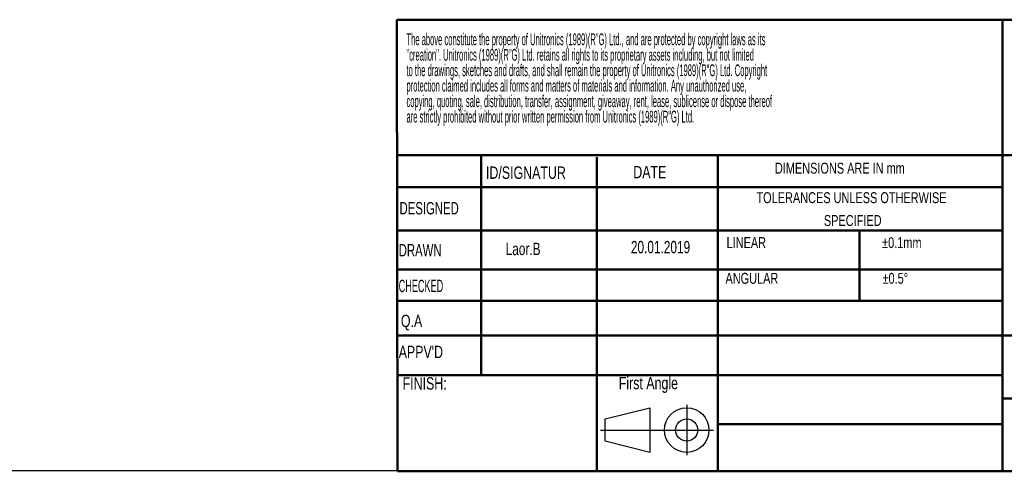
# Model space of a CAD drawing. Header units: millimetres. Extents: x 802 to 9345, y -804 to 1180.
# Tile 107 of 189: x 3365 to 3805, y -804 to -603. Entities that reach past the tile are written whole.
import ezdxf

# ---------------------------------------------------------------- set-up
doc = ezdxf.new("R2010")
doc.units = ezdxf.units.MM
doc.header["$LTSCALE"] = 30.734
doc.layers.get('0').update_dxf_attribs({"linetype": 'CONTINUOUS'})
doc.styles.add('SLDTEXTSTYLE0', font='TXT', dxfattribs={"width": 0.75})
doc.styles.add('SLDTEXTSTYLE1', font='TXT', dxfattribs={"width": 0.686449})
doc.styles.add('SLDTEXTSTYLE3', font='TXT', dxfattribs={"width": 0.482098})
doc.styles.add('SLDTEXTSTYLE4', font='TXT', dxfattribs={"width": 0.551421})

# ---------------------------------------------------------------- blocks, each defined once
blk = doc.blocks.new('Block1')
for p, q in [((305.62, 18.94), (305.62, 12.19)), ((294.62, 17.06), (300.62, 18.56)), ((300.62, 18.56), (300.62, 12.56)), ((294.62, 14.06), (294.62, 17.06)), ((293.98, 15.56), (309.24, 15.56)), ((300.62, 12.56), (294.62, 14.06))]:
    blk.add_line(p, q)
for radius in [3, 1.5]:
    blk.add_circle((305.62, 15.56), radius)
blk = doc.blocks.new('SW_NOTE_1')
at = {"color": 0, "attachment_point": 2, "style": 'SLDTEXTSTYLE0'}
for s, insert, char_height in [('TOLERANCES UNLESS OTHERWISE', (13.54, 1.71), 1.3229), ('SPECIFIED', (13.69, -1.06), 1.323)]:
    blk.add_mtext(s, dxfattribs=dict(at, insert=insert, char_height=char_height))
blk = doc.blocks.new('SW_NOTE_0')
at = {"color": 0, "char_height": 1.5875, "attachment_point": 1, "style": 'SLDTEXTSTYLE3'}
for s, insert in [('The above constitute the property of Unitronics (1989)(R"G) Ltd., and are protected by copyright laws as its', (0, 2.05)), ('"creation". Unitronics (1989)(R"G) Ltd. retains all rights to its proprietary assets including, but not limited', (0, -0.04)), ('to the drawings, sketches and drafts, and shall remain the property of Unitronics (1989)(R"G) Ltd. Copyright', (0, -2.12)), ('protection claimed includes all forms and matters of materials and information. Any unauthorized use,', (0, -4.2)), ('copying, quoting, sale, distribution, transfer, assignment, giveaway, rent, lease, sublicense or dispose thereof', (0, -6.29)), ('are strictly prohibited without prior written permission from Unitronics (1989)(R"G) Ltd.', (0, -8.37))]:
    blk.add_mtext(s, dxfattribs=dict(at, insert=insert))

msp = doc.modelspace()

# ---------------------------------------------------------------- linework, layer by layer
at = {"color": 7, "linetype": 'Continuous', "lineweight": 50}
for p, q in [((3533.44, -602.79), (4031.82, -602.79)), ((3533.44, -602.79), (3533.77, -804)), ((3803.78, -602.79), (3803.78, -804)), ((4031.82, -663.2), (3533.54, -663.2)), ((3571.09, -663.2), (3571.09, -761.24)), ((3676.69, -804), (3676.69, -663.2)), ((3622.69, -663.98), (3622.69, -804)), ((3803.78, -677.47), (3533.56, -677.47)), ((3803.78, -696.66), (3533.59, -696.66)), ((3739.91, -696.66), (3739.91, -727.99)), ((3803.78, -714.03), (3533.62, -714.03)), ((3803.78, -727.99), (3533.64, -727.99)), ((3535.63, -743.5), (3533.67, -743.5)), ((3535.63, -743.5), (4031.82, -743.5)), ((3676.69, -761.24), (3533.7, -761.24)), ((4031.82, -771.54), (3803.78, -771.54)), ((3533.77, -804), (4032.14, -804))]:
    msp.add_line(p, q, dxfattribs=at)
at = {"linetype": 'Continuous', "lineweight": 50}
for p, q in [((3803.78, -761.24), (3676.69, -761.24)), ((3803.78, -783.06), (3676.69, -783.06))]:
    msp.add_line(p, q, dxfattribs=at)
msp.add_line((9344.74, -804), (801.94, -803.77))

# ---------------------------------------------------------------- block references
for name, p, xscale, yscale, zscale in [('SW_NOTE_0', (3537.81, -615.67), 3.307392, 3.307392, 3.307392), ('SW_NOTE_1', (3686.62, -685.94), 3.67488, 3.67488, 3.67488)]:
    msp.add_blockref(name, p, dxfattribs=dict(xscale=xscale, yscale=yscale, zscale=zscale))
at = {"color": 7, "linetype": 'Continuous', "xscale": 3.307392, "yscale": 3.307392, "zscale": 3.307392}
msp.add_blockref('Block1', (2652.06, -837.1), dxfattribs=at)

# ---------------------------------------------------------------- texts
at = {"color": 7, "linetype": 'Continuous', "lineweight": 0, "attachment_point": 1}
for s, insert, char_height, style in [('ID/SIGNATUR', (3573.29, -668.18), 5.5123, 'SLDTEXTSTYLE0'), ('DATE', (3639.02, -667.91), 5.512, 'SLDTEXTSTYLE0'), ('DRAWN', (3534.34, -702.76), 5.512, 'SLDTEXTSTYLE1'), ('Q.A', (3535.32, -734.24), 5.512, 'SLDTEXTSTYLE0'), ("APPV'D", (3534.33, -748.07), 5.512, 'SLDTEXTSTYLE0')]:
    msp.add_mtext(s, dxfattribs=dict(at, insert=insert, char_height=char_height, style=style))
at = {"attachment_point": 1}
for s, insert, char_height, style in [('DIMENSIONS ARE IN mm', (3702.2, -666.51), 4.8616, 'SLDTEXTSTYLE0'), ('DESIGNED', (3534.71, -684.03), 5.512, 'SLDTEXTSTYLE1'), ('{\\fArial|b0|i0|c0|p34;Laor.B}', (3582.06, -702.17), 5.5123, 'SLDTEXTSTYLE1'), ('{\\fArial|b0|i0|c177|p34;20.01.2019}', (3637.94, -701.36), 5.5123, 'SLDTEXTSTYLE1'), ('LINEAR', (3680.64, -699.67), 4.862, 'SLDTEXTSTYLE0'), ('±0.1mm', (3750.05, -699.67), 4.862, 'SLDTEXTSTYLE0'), ('ANGULAR', (3680.14, -715.58), 4.862, 'SLDTEXTSTYLE0'), ('±0.5°', (3750.22, -715.58), 4.862, 'SLDTEXTSTYLE0'), ('CHECKED', (3534.33, -718.67), 5.512, 'SLDTEXTSTYLE4'), ('FINISH:', (3536.08, -762.1), 5.512, 'SLDTEXTSTYLE0'), ('First Angle', (3632.53, -761.94), 5.5123, 'SLDTEXTSTYLE0')]:
    msp.add_mtext(s, dxfattribs=dict(at, insert=insert, char_height=char_height, style=style))

doc.saveas('drawing.dxf')
